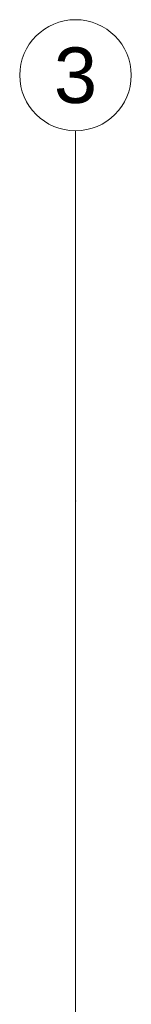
# Model space of a CAD drawing. Header units: millimetres. Extents: x -47038 to 86296, y -75637 to 48966.
# Tile 165 of 174: x 68670 to 68970, y 43421 to 46080. Entities that reach past the tile are written whole.
import ezdxf
from ezdxf.enums import TextEntityAlignment as Align

# ---------------------------------------------------------------- set-up
doc = ezdxf.new("R2010")
doc.units = ezdxf.units.MM
doc.layers.add('410-K Osie główne_Nr_pióra__1', color=7, linetype='Continuous', lineweight=20)
doc.layers.add('XREF', color=8, linetype='Continuous', lineweight=9)
doc.layers.add('410-K Osie główne_Nr_pióra__95', color=7, linetype='Continuous', lineweight=20, true_color=0x7c7c7c)
doc.styles.add('STYL_AUTOMATYCZNY_2', font='arial.ttf', dxfattribs={"width": 0.95})

# ---------------------------------------------------------------- blocks, each defined once
blk = doc.blocks.new('A$C67FE79C0')
at = {"layer": '410-K Osie główne_Nr_pióra__95', "color": 8, "linetype": 'Continuous', "lineweight": 5}
for q in [(2397.12, 1000), (2397.12, -300)]:
    blk.add_line((2397.12, 900), q, dxfattribs=at)
blk.add_circle((2397.12, 1015), 15, dxfattribs=at)
blk.add_point((2397.12, 900), dxfattribs=at)
blk.add_point((2397.12, 900), dxfattribs=at)
at = {"layer": '410-K Osie główne_Nr_pióra__1', "color": 8, "lineweight": 5, "style": 'STYL_AUTOMATYCZNY_2'}
blk.add_text('3', height=15, dxfattribs=at).set_placement((2397.12, 1022.5), align=Align.TOP_CENTER)

msp = doc.modelspace()

# ---------------------------------------------------------------- block references
at = {"layer": 'XREF', "xscale": 10, "yscale": 10, "zscale": 10, "rotation": 360}
msp.add_blockref('A$C67FE79C0', (44848.7, 35780.4), dxfattribs=at)

doc.saveas('drawing.dxf')
